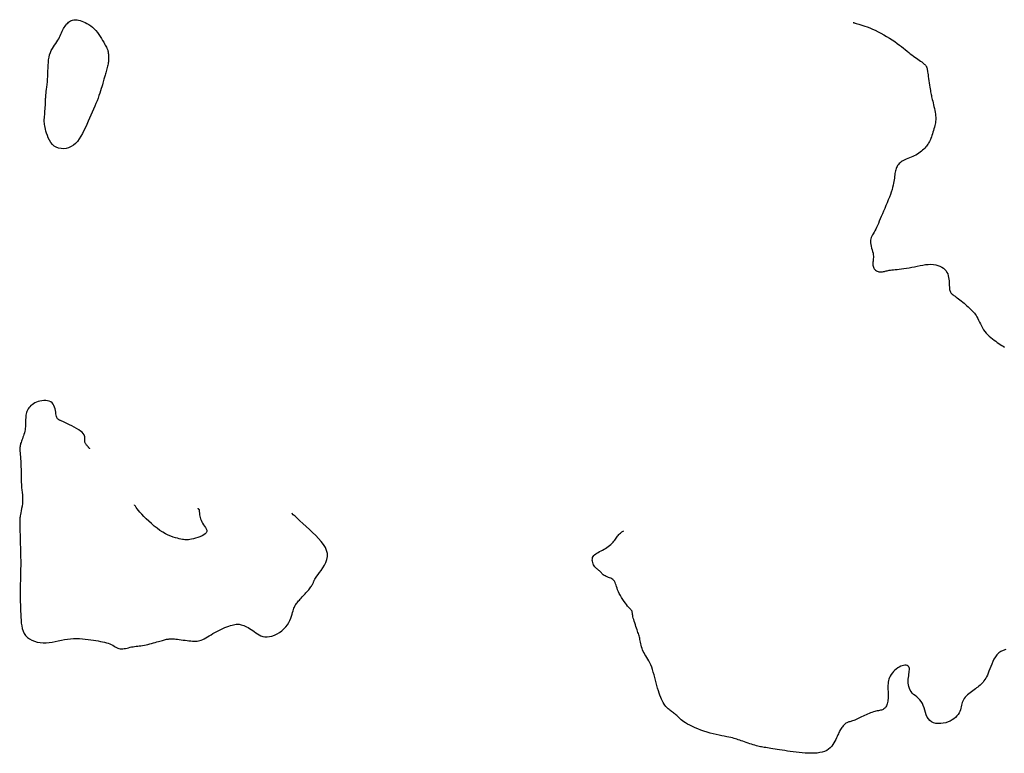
# Model space of a CAD drawing. Header units: millimetres. Extents: x 32690613 to 32693367, y 5343692 to 5344708.
# Tile 185 of 256: x 32692437 to 32692478, y 5344118 to 5344148. Entities that reach past the tile are written whole.
import ezdxf

# ---------------------------------------------------------------- set-up
doc = ezdxf.new("R2010")
doc.units = ezdxf.units.MM
doc.header["$LTSCALE"] = 20
doc.layers.add('02-DGM_HL_494.00', color=122, linetype='Continuous')

msp = doc.modelspace()

# ---------------------------------------------------------------- linework, layer by layer
at = {"layer": '02-DGM_HL_494.00', "elevation": 494, "flags": 128}
msp.add_lwpolyline([(32692438.638, 5344142.749), (32692438.563, 5344142.816), (32692438.498, 5344142.895), (32692438.443, 5344142.984), (32692438.396, 5344143.078), (32692438.357, 5344143.175), (32692438.325, 5344143.27), (32692438.299, 5344143.361), (32692438.278, 5344143.444), (32692438.261, 5344143.516), (32692438.249, 5344143.579), (32692438.24, 5344143.635), (32692438.234, 5344143.687), (32692438.231, 5344143.737), (32692438.231, 5344143.788), (32692438.232, 5344143.842), (32692438.236, 5344143.901), (32692438.241, 5344143.967), (32692438.247, 5344144.039), (32692438.253, 5344144.115), (32692438.26, 5344144.192), (32692438.266, 5344144.268), (32692438.272, 5344144.342), (32692438.277, 5344144.411), (32692438.281, 5344144.473), (32692438.283, 5344144.526), (32692438.284, 5344144.572), (32692438.285, 5344144.615), (32692438.285, 5344144.655), (32692438.286, 5344144.696), (32692438.288, 5344144.741), (32692438.291, 5344144.791), (32692438.296, 5344144.848), (32692438.304, 5344144.916), (32692438.313, 5344144.994), (32692438.324, 5344145.08), (32692438.336, 5344145.173), (32692438.347, 5344145.273), (32692438.358, 5344145.379), (32692438.367, 5344145.489), (32692438.374, 5344145.602), (32692438.379, 5344145.718), (32692438.382, 5344145.835), (32692438.386, 5344145.952), (32692438.391, 5344146.068), (32692438.398, 5344146.182), (32692438.41, 5344146.292), (32692438.427, 5344146.396), (32692438.45, 5344146.495), (32692438.482, 5344146.586), (32692438.519, 5344146.671), (32692438.562, 5344146.75), (32692438.608, 5344146.824), (32692438.655, 5344146.894), (32692438.702, 5344146.962), (32692438.747, 5344147.027), (32692438.788, 5344147.092), (32692438.825, 5344147.156), (32692438.858, 5344147.219), (32692438.887, 5344147.282), (32692438.914, 5344147.343), (32692438.94, 5344147.403), (32692438.965, 5344147.462), (32692438.992, 5344147.519), (32692439.02, 5344147.573), (32692439.05, 5344147.625), (32692439.083, 5344147.674), (32692439.118, 5344147.72), (32692439.155, 5344147.763), (32692439.193, 5344147.801), (32692439.232, 5344147.836), (32692439.273, 5344147.866), (32692439.313, 5344147.89), (32692439.354, 5344147.91), (32692439.396, 5344147.925), (32692439.439, 5344147.935), (32692439.485, 5344147.939), (32692439.533, 5344147.938), (32692439.585, 5344147.932), (32692439.641, 5344147.922), (32692439.702, 5344147.906), (32692439.768, 5344147.885), (32692439.838, 5344147.858), (32692439.911, 5344147.826), (32692439.986, 5344147.788), (32692440.062, 5344147.744), (32692440.138, 5344147.693), (32692440.212, 5344147.635), (32692440.284, 5344147.569), (32692440.352, 5344147.496), (32692440.416, 5344147.417), (32692440.477, 5344147.335), (32692440.533, 5344147.252), (32692440.584, 5344147.17), (32692440.63, 5344147.091), (32692440.672, 5344147.018), (32692440.708, 5344146.952), (32692440.739, 5344146.895), (32692440.765, 5344146.847), (32692440.787, 5344146.806), (32692440.805, 5344146.77), (32692440.82, 5344146.739), (32692440.831, 5344146.709), (32692440.84, 5344146.681), (32692440.848, 5344146.653), (32692440.854, 5344146.623), (32692440.859, 5344146.592), (32692440.863, 5344146.56), (32692440.866, 5344146.527), (32692440.868, 5344146.494), (32692440.87, 5344146.461), (32692440.871, 5344146.428), (32692440.873, 5344146.397), (32692440.874, 5344146.366), (32692440.875, 5344146.336), (32692440.875, 5344146.305), (32692440.874, 5344146.274), (32692440.872, 5344146.241), (32692440.868, 5344146.205), (32692440.863, 5344146.166), (32692440.856, 5344146.123), (32692440.846, 5344146.077), (32692440.834, 5344146.026), (32692440.821, 5344145.973), (32692440.806, 5344145.919), (32692440.791, 5344145.864), (32692440.776, 5344145.81), (32692440.761, 5344145.758), (32692440.747, 5344145.709), (32692440.733, 5344145.663), (32692440.721, 5344145.62), (32692440.709, 5344145.577), (32692440.696, 5344145.535), (32692440.683, 5344145.49), (32692440.669, 5344145.442), (32692440.654, 5344145.389), (32692440.636, 5344145.329), (32692440.617, 5344145.262), (32692440.595, 5344145.187), (32692440.57, 5344145.106), (32692440.543, 5344145.018), (32692440.512, 5344144.924), (32692440.478, 5344144.824), (32692440.441, 5344144.72), (32692440.4, 5344144.611), (32692440.356, 5344144.498), (32692440.308, 5344144.381), (32692440.258, 5344144.262), (32692440.205, 5344144.139), (32692440.15, 5344144.015), (32692440.094, 5344143.89), (32692440.037, 5344143.763), (32692439.98, 5344143.636), (32692439.922, 5344143.508), (32692439.863, 5344143.383), (32692439.802, 5344143.262), (32692439.738, 5344143.147), (32692439.67, 5344143.039), (32692439.597, 5344142.94), (32692439.517, 5344142.853), (32692439.429, 5344142.78), (32692439.334, 5344142.722), (32692439.233, 5344142.679), (32692439.129, 5344142.651), (32692439.023, 5344142.639), (32692438.919, 5344142.643), (32692438.818, 5344142.662), (32692438.724, 5344142.698)], close=True, dxfattribs=at)
for points in [[(32692471.475, 5344147.823), (32692471.477, 5344147.823), (32692471.483, 5344147.821), (32692471.493, 5344147.818), (32692471.51, 5344147.813), (32692471.533, 5344147.807), (32692471.565, 5344147.797), (32692471.606, 5344147.786), (32692471.657, 5344147.771), (32692471.719, 5344147.753), (32692471.791, 5344147.731), (32692471.873, 5344147.705), (32692471.963, 5344147.675), (32692472.06, 5344147.64), (32692472.164, 5344147.6), (32692472.273, 5344147.555), (32692472.386, 5344147.504), (32692472.502, 5344147.447), (32692472.621, 5344147.385), (32692472.739, 5344147.319), (32692472.857, 5344147.25), (32692472.973, 5344147.18), (32692473.085, 5344147.108), (32692473.192, 5344147.037), (32692473.292, 5344146.966), (32692473.385, 5344146.898), (32692473.47, 5344146.833), (32692473.55, 5344146.769), (32692473.625, 5344146.708), (32692473.696, 5344146.65), (32692473.764, 5344146.594), (32692473.83, 5344146.54), (32692473.894, 5344146.49), (32692473.959, 5344146.441), (32692474.022, 5344146.395), (32692474.084, 5344146.352), (32692474.143, 5344146.312), (32692474.199, 5344146.273), (32692474.251, 5344146.238), (32692474.299, 5344146.204), (32692474.34, 5344146.173), (32692474.376, 5344146.145), (32692474.406, 5344146.118), (32692474.431, 5344146.094), (32692474.451, 5344146.071), (32692474.467, 5344146.05), (32692474.48, 5344146.03), (32692474.491, 5344146.012), (32692474.499, 5344145.994), (32692474.506, 5344145.977), (32692474.512, 5344145.96), (32692474.517, 5344145.939), (32692474.522, 5344145.915), (32692474.528, 5344145.885), (32692474.533, 5344145.848), (32692474.54, 5344145.802), (32692474.548, 5344145.746), (32692474.557, 5344145.678), (32692474.568, 5344145.601), (32692474.58, 5344145.517), (32692474.593, 5344145.43), (32692474.605, 5344145.341), (32692474.618, 5344145.254), (32692474.631, 5344145.172), (32692474.643, 5344145.096), (32692474.654, 5344145.03), (32692474.664, 5344144.972), (32692474.674, 5344144.919), (32692474.684, 5344144.869), (32692474.695, 5344144.821), (32692474.706, 5344144.771), (32692474.719, 5344144.718), (32692474.733, 5344144.66), (32692474.749, 5344144.594), (32692474.766, 5344144.523), (32692474.783, 5344144.447), (32692474.801, 5344144.368), (32692474.818, 5344144.289), (32692474.834, 5344144.21), (32692474.847, 5344144.134), (32692474.859, 5344144.062), (32692474.867, 5344143.995), (32692474.872, 5344143.934), (32692474.874, 5344143.875), (32692474.873, 5344143.818), (32692474.869, 5344143.763), (32692474.862, 5344143.707), (32692474.851, 5344143.648), (32692474.838, 5344143.587), (32692474.822, 5344143.522), (32692474.803, 5344143.454), (32692474.783, 5344143.385), (32692474.761, 5344143.315), (32692474.739, 5344143.246), (32692474.716, 5344143.18), (32692474.694, 5344143.119), (32692474.673, 5344143.062), (32692474.653, 5344143.012), (32692474.633, 5344142.968), (32692474.614, 5344142.928), (32692474.594, 5344142.891), (32692474.573, 5344142.856), (32692474.55, 5344142.822), (32692474.524, 5344142.786), (32692474.495, 5344142.749), (32692474.462, 5344142.709), (32692474.424, 5344142.666), (32692474.383, 5344142.622), (32692474.337, 5344142.577), (32692474.288, 5344142.533), (32692474.236, 5344142.489), (32692474.18, 5344142.448), (32692474.12, 5344142.409), (32692474.058, 5344142.374), (32692473.993, 5344142.342), (32692473.927, 5344142.313), (32692473.86, 5344142.285), (32692473.793, 5344142.259), (32692473.729, 5344142.233), (32692473.666, 5344142.207), (32692473.607, 5344142.181), (32692473.552, 5344142.153), (32692473.501, 5344142.123), (32692473.454, 5344142.092), (32692473.411, 5344142.059), (32692473.373, 5344142.025), (32692473.339, 5344141.988), (32692473.309, 5344141.95), (32692473.284, 5344141.909), (32692473.262, 5344141.867), (32692473.245, 5344141.822), (32692473.23, 5344141.774), (32692473.218, 5344141.724), (32692473.208, 5344141.672), (32692473.199, 5344141.616), (32692473.191, 5344141.558), (32692473.183, 5344141.497), (32692473.175, 5344141.432), (32692473.165, 5344141.364), (32692473.154, 5344141.292), (32692473.141, 5344141.216), (32692473.124, 5344141.135), (32692473.103, 5344141.048), (32692473.077, 5344140.956), (32692473.047, 5344140.858), (32692473.01, 5344140.753), (32692472.969, 5344140.644), (32692472.924, 5344140.531), (32692472.876, 5344140.415), (32692472.827, 5344140.299), (32692472.778, 5344140.183), (32692472.729, 5344140.07), (32692472.682, 5344139.959), (32692472.637, 5344139.854), (32692472.595, 5344139.753), (32692472.556, 5344139.658), (32692472.518, 5344139.567), (32692472.481, 5344139.483), (32692472.445, 5344139.404), (32692472.41, 5344139.331), (32692472.375, 5344139.264), (32692472.34, 5344139.203), (32692472.306, 5344139.146), (32692472.274, 5344139.093), (32692472.246, 5344139.042), (32692472.221, 5344138.992), (32692472.203, 5344138.94), (32692472.191, 5344138.886), (32692472.187, 5344138.828), (32692472.191, 5344138.765), (32692472.203, 5344138.698), (32692472.219, 5344138.628), (32692472.239, 5344138.557), (32692472.26, 5344138.485), (32692472.279, 5344138.415), (32692472.296, 5344138.347), (32692472.308, 5344138.282), (32692472.313, 5344138.223), (32692472.313, 5344138.167), (32692472.309, 5344138.115), (32692472.303, 5344138.067), (32692472.296, 5344138.021), (32692472.289, 5344137.977), (32692472.285, 5344137.934), (32692472.284, 5344137.892), (32692472.288, 5344137.851), (32692472.297, 5344137.81), (32692472.311, 5344137.771), (32692472.329, 5344137.734), (32692472.35, 5344137.7), (32692472.375, 5344137.669), (32692472.403, 5344137.642), (32692472.434, 5344137.62), (32692472.467, 5344137.603), (32692472.502, 5344137.591), (32692472.539, 5344137.583), (32692472.576, 5344137.579), (32692472.614, 5344137.578), (32692472.652, 5344137.58), (32692472.69, 5344137.584), (32692472.727, 5344137.59), (32692472.763, 5344137.597), (32692472.798, 5344137.605), (32692472.835, 5344137.614), (32692472.873, 5344137.623), (32692472.915, 5344137.633), (32692472.961, 5344137.642), (32692473.013, 5344137.651), (32692473.072, 5344137.659), (32692473.138, 5344137.666), (32692473.211, 5344137.673), (32692473.292, 5344137.68), (32692473.378, 5344137.688), (32692473.47, 5344137.698), (32692473.568, 5344137.71), (32692473.671, 5344137.724), (32692473.777, 5344137.742), (32692473.888, 5344137.764), (32692474.001, 5344137.788), (32692474.115, 5344137.813), (32692474.231, 5344137.836), (32692474.345, 5344137.857), (32692474.458, 5344137.874), (32692474.569, 5344137.885), (32692474.675, 5344137.888), (32692474.777, 5344137.883), (32692474.873, 5344137.868), (32692474.963, 5344137.845), (32692475.046, 5344137.814), (32692475.122, 5344137.776), (32692475.189, 5344137.731), (32692475.248, 5344137.679), (32692475.297, 5344137.621), (32692475.336, 5344137.557), (32692475.367, 5344137.49), (32692475.389, 5344137.419), (32692475.405, 5344137.347), (32692475.416, 5344137.275), (32692475.423, 5344137.204), (32692475.427, 5344137.135), (32692475.43, 5344137.07), (32692475.432, 5344137.01), (32692475.435, 5344136.955), (32692475.439, 5344136.905), (32692475.445, 5344136.859), (32692475.453, 5344136.817), (32692475.465, 5344136.778), (32692475.48, 5344136.743), (32692475.499, 5344136.711), (32692475.524, 5344136.682), (32692475.553, 5344136.655), (32692475.587, 5344136.628), (32692475.625, 5344136.602), (32692475.667, 5344136.574), (32692475.713, 5344136.544), (32692475.762, 5344136.511), (32692475.815, 5344136.474), (32692475.869, 5344136.432), (32692475.926, 5344136.386), (32692475.984, 5344136.337), (32692476.043, 5344136.286), (32692476.1, 5344136.235), (32692476.156, 5344136.184), (32692476.21, 5344136.135), (32692476.26, 5344136.088), (32692476.307, 5344136.044), (32692476.35, 5344136.003), (32692476.391, 5344135.963), (32692476.429, 5344135.922), (32692476.464, 5344135.88), (32692476.499, 5344135.833), (32692476.533, 5344135.782), (32692476.567, 5344135.725), (32692476.6, 5344135.66), (32692476.635, 5344135.589), (32692476.671, 5344135.513), (32692476.71, 5344135.435), (32692476.75, 5344135.355), (32692476.794, 5344135.275), (32692476.842, 5344135.198), (32692476.894, 5344135.124), (32692476.95, 5344135.055), (32692477.011, 5344134.99), (32692477.074, 5344134.93), (32692477.14, 5344134.874), (32692477.206, 5344134.821), (32692477.274, 5344134.772), (32692477.34, 5344134.724), (32692477.406, 5344134.679), (32692477.469, 5344134.636), (32692477.529, 5344134.594), (32692477.587, 5344134.554), (32692477.642, 5344134.518), (32692477.695, 5344134.483)], [(32692440.105, 5344130.304), (32692440.105, 5344130.305), (32692440.104, 5344130.306), (32692440.103, 5344130.307), (32692440.1, 5344130.31), (32692440.097, 5344130.313), (32692440.093, 5344130.317), (32692440.088, 5344130.323), (32692440.082, 5344130.33), (32692440.074, 5344130.339), (32692440.065, 5344130.349), (32692440.055, 5344130.361), (32692440.043, 5344130.374), (32692440.031, 5344130.388), (32692440.017, 5344130.404), (32692440.003, 5344130.421), (32692439.987, 5344130.44), (32692439.971, 5344130.46), (32692439.955, 5344130.481), (32692439.94, 5344130.504), (32692439.925, 5344130.528), (32692439.913, 5344130.554), (32692439.903, 5344130.582), (32692439.896, 5344130.612), (32692439.893, 5344130.645), (32692439.894, 5344130.679), (32692439.896, 5344130.716), (32692439.897, 5344130.755), (32692439.895, 5344130.797), (32692439.885, 5344130.841), (32692439.866, 5344130.886), (32692439.834, 5344130.935), (32692439.787, 5344130.985), (32692439.723, 5344131.037), (32692439.645, 5344131.091), (32692439.557, 5344131.144), (32692439.463, 5344131.196), (32692439.367, 5344131.246), (32692439.273, 5344131.292), (32692439.186, 5344131.334), (32692439.109, 5344131.37), (32692439.045, 5344131.399), (32692438.994, 5344131.422), (32692438.954, 5344131.44), (32692438.922, 5344131.455), (32692438.898, 5344131.466), (32692438.878, 5344131.475), (32692438.861, 5344131.483), (32692438.845, 5344131.491), (32692438.828, 5344131.5), (32692438.812, 5344131.511), (32692438.795, 5344131.526), (32692438.778, 5344131.544), (32692438.762, 5344131.568), (32692438.747, 5344131.599), (32692438.733, 5344131.638), (32692438.72, 5344131.686), (32692438.71, 5344131.743), (32692438.699, 5344131.808), (32692438.687, 5344131.877), (32692438.673, 5344131.948), (32692438.653, 5344132.019), (32692438.627, 5344132.085), (32692438.594, 5344132.145), (32692438.55, 5344132.196), (32692438.496, 5344132.235), (32692438.433, 5344132.263), (32692438.363, 5344132.28), (32692438.288, 5344132.288), (32692438.209, 5344132.288), (32692438.13, 5344132.28), (32692438.052, 5344132.265), (32692437.977, 5344132.245), (32692437.906, 5344132.22), (32692437.841, 5344132.19), (32692437.782, 5344132.156), (32692437.728, 5344132.119), (32692437.679, 5344132.079), (32692437.635, 5344132.036), (32692437.598, 5344131.99), (32692437.565, 5344131.943), (32692437.539, 5344131.894), (32692437.517, 5344131.844), (32692437.5, 5344131.793), (32692437.487, 5344131.74), (32692437.477, 5344131.686), (32692437.47, 5344131.63), (32692437.466, 5344131.574), (32692437.463, 5344131.516), (32692437.461, 5344131.457), (32692437.46, 5344131.398), (32692437.459, 5344131.337), (32692437.457, 5344131.276), (32692437.453, 5344131.214), (32692437.448, 5344131.152), (32692437.44, 5344131.089), (32692437.428, 5344131.026), (32692437.414, 5344130.963), (32692437.396, 5344130.901), (32692437.375, 5344130.839), (32692437.354, 5344130.779), (32692437.332, 5344130.721), (32692437.311, 5344130.667), (32692437.291, 5344130.615), (32692437.274, 5344130.568), (32692437.259, 5344130.524), (32692437.248, 5344130.484), (32692437.239, 5344130.445), (32692437.233, 5344130.405), (32692437.229, 5344130.363), (32692437.228, 5344130.318), (32692437.228, 5344130.267), (32692437.231, 5344130.208), (32692437.235, 5344130.142), (32692437.241, 5344130.066), (32692437.247, 5344129.983), (32692437.254, 5344129.891), (32692437.261, 5344129.792), (32692437.267, 5344129.686), (32692437.272, 5344129.573), (32692437.276, 5344129.454), (32692437.279, 5344129.328), (32692437.28, 5344129.2), (32692437.282, 5344129.071), (32692437.284, 5344128.944), (32692437.288, 5344128.823), (32692437.294, 5344128.71), (32692437.304, 5344128.608), (32692437.318, 5344128.52)], [(32692437.318, 5344128.52), (32692437.335, 5344128.406), (32692437.341, 5344128.29), (32692437.339, 5344128.173), (32692437.33, 5344128.059), (32692437.316, 5344127.949), (32692437.299, 5344127.847), (32692437.282, 5344127.755), (32692437.265, 5344127.676), (32692437.252, 5344127.61), (32692437.241, 5344127.556), (32692437.233, 5344127.51), (32692437.227, 5344127.469), (32692437.223, 5344127.429), (32692437.221, 5344127.387), (32692437.22, 5344127.339), (32692437.22, 5344127.282), (32692437.222, 5344127.214), (32692437.224, 5344127.136), (32692437.226, 5344127.052), (32692437.229, 5344126.966), (32692437.232, 5344126.879), (32692437.235, 5344126.795), (32692437.237, 5344126.718), (32692437.239, 5344126.65), (32692437.241, 5344126.594), (32692437.242, 5344126.548), (32692437.243, 5344126.507), (32692437.243, 5344126.47), (32692437.244, 5344126.433), (32692437.245, 5344126.392), (32692437.246, 5344126.345), (32692437.247, 5344126.288), (32692437.25, 5344126.22), (32692437.252, 5344126.14), (32692437.255, 5344126.05), (32692437.257, 5344125.951), (32692437.26, 5344125.846), (32692437.261, 5344125.734), (32692437.262, 5344125.619), (32692437.262, 5344125.5), (32692437.26, 5344125.38), (32692437.257, 5344125.259), (32692437.254, 5344125.136), (32692437.25, 5344125.013), (32692437.247, 5344124.889), (32692437.243, 5344124.764), (32692437.241, 5344124.639), (32692437.239, 5344124.514), (32692437.239, 5344124.389), (32692437.24, 5344124.264), (32692437.243, 5344124.139), (32692437.246, 5344124.014), (32692437.249, 5344123.889), (32692437.254, 5344123.764), (32692437.258, 5344123.639), (32692437.263, 5344123.514), (32692437.269, 5344123.389), (32692437.276, 5344123.266), (32692437.287, 5344123.146), (32692437.303, 5344123.029), (32692437.327, 5344122.918), (32692437.361, 5344122.814), (32692437.406, 5344122.719), (32692437.465, 5344122.632), (32692437.538, 5344122.557), (32692437.624, 5344122.493), (32692437.721, 5344122.439), (32692437.828, 5344122.396), (32692437.943, 5344122.364), (32692438.062, 5344122.343), (32692438.185, 5344122.332), (32692438.31, 5344122.332), (32692438.435, 5344122.342), (32692438.559, 5344122.359), (32692438.684, 5344122.383), (32692438.808, 5344122.41), (32692438.932, 5344122.438), (32692439.056, 5344122.464), (32692439.18, 5344122.487), (32692439.304, 5344122.504), (32692439.429, 5344122.513), (32692439.553, 5344122.515), (32692439.676, 5344122.511), (32692439.798, 5344122.503), (32692439.917, 5344122.49), (32692440.033, 5344122.475), (32692440.145, 5344122.458), (32692440.252, 5344122.441), (32692440.354, 5344122.425), (32692440.451, 5344122.409), (32692440.543, 5344122.392), (32692440.63, 5344122.375), (32692440.711, 5344122.357), (32692440.788, 5344122.337), (32692440.859, 5344122.315), (32692440.925, 5344122.289), (32692440.986, 5344122.261), (32692441.043, 5344122.231), (32692441.097, 5344122.201), (32692441.149, 5344122.171), (32692441.199, 5344122.144), (32692441.248, 5344122.12), (32692441.298, 5344122.101), (32692441.35, 5344122.089), (32692441.403, 5344122.085), (32692441.459, 5344122.087), (32692441.516, 5344122.094), (32692441.575, 5344122.105), (32692441.635, 5344122.119), (32692441.696, 5344122.134), (32692441.758, 5344122.149), (32692441.82, 5344122.163), (32692441.882, 5344122.175), (32692441.944, 5344122.185), (32692442.007, 5344122.193), (32692442.072, 5344122.201), (32692442.137, 5344122.209), (32692442.204, 5344122.217), (32692442.273, 5344122.227), (32692442.345, 5344122.239), (32692442.418, 5344122.254), (32692442.493, 5344122.271), (32692442.569, 5344122.289), (32692442.644, 5344122.308), (32692442.718, 5344122.328), (32692442.79, 5344122.349), (32692442.858, 5344122.368), (32692442.923, 5344122.387), (32692442.982, 5344122.404), (32692443.037, 5344122.42), (32692443.087, 5344122.434), (32692443.134, 5344122.447), (32692443.178, 5344122.459), (32692443.219, 5344122.469), (32692443.257, 5344122.478), (32692443.294, 5344122.485), (32692443.33, 5344122.491), (32692443.366, 5344122.495), (32692443.402, 5344122.498), (32692443.441, 5344122.5), (32692443.484, 5344122.499), (32692443.53, 5344122.497), (32692443.583, 5344122.493), (32692443.642, 5344122.487), (32692443.708, 5344122.479), (32692443.781, 5344122.47), (32692443.858, 5344122.46), (32692443.938, 5344122.449), (32692444.019, 5344122.438), (32692444.1, 5344122.428), (32692444.179, 5344122.419), (32692444.253, 5344122.411), (32692444.323, 5344122.406), (32692444.388, 5344122.403), (32692444.45, 5344122.403), (32692444.509, 5344122.408), (32692444.567, 5344122.416), (32692444.624, 5344122.429), (32692444.683, 5344122.448), (32692444.743, 5344122.472), (32692444.806, 5344122.502), (32692444.872, 5344122.538), (32692444.94, 5344122.578), (32692445.011, 5344122.621), (32692445.085, 5344122.666), (32692445.162, 5344122.712), (32692445.241, 5344122.758), (32692445.322, 5344122.803), (32692445.406, 5344122.846), (32692445.491, 5344122.886), (32692445.576, 5344122.924), (32692445.659, 5344122.958), (32692445.74, 5344122.989), (32692445.817, 5344123.017), (32692445.889, 5344123.041), (32692445.954, 5344123.061), (32692446.013, 5344123.077), (32692446.065, 5344123.089), (32692446.112, 5344123.097), (32692446.156, 5344123.101), (32692446.198, 5344123.1), (32692446.24, 5344123.096), (32692446.283, 5344123.088), (32692446.329, 5344123.076), (32692446.378, 5344123.06), (32692446.431, 5344123.041), (32692446.487, 5344123.018), (32692446.546, 5344122.991), (32692446.607, 5344122.96), (32692446.669, 5344122.925), (32692446.733, 5344122.887), (32692446.797, 5344122.844), (32692446.861, 5344122.798), (32692446.927, 5344122.751), (32692446.994, 5344122.705), (32692447.064, 5344122.662), (32692447.138, 5344122.625), (32692447.217, 5344122.597), (32692447.301, 5344122.579), (32692447.391, 5344122.575), (32692447.488, 5344122.587), (32692447.589, 5344122.613), (32692447.693, 5344122.651), (32692447.797, 5344122.702), (32692447.898, 5344122.762), (32692447.993, 5344122.831), (32692448.081, 5344122.907), (32692448.159, 5344122.989), (32692448.224, 5344123.075), (32692448.279, 5344123.163), (32692448.324, 5344123.253), (32692448.36, 5344123.341), (32692448.39, 5344123.427), (32692448.415, 5344123.508), (32692448.436, 5344123.583), (32692448.455, 5344123.651), (32692448.474, 5344123.71), (32692448.491, 5344123.761), (32692448.51, 5344123.805), (32692448.528, 5344123.844), (32692448.549, 5344123.88), (32692448.57, 5344123.914), (32692448.594, 5344123.946), (32692448.62, 5344123.98), (32692448.65, 5344124.016), (32692448.682, 5344124.053), (32692448.716, 5344124.092), (32692448.752, 5344124.133), (32692448.79, 5344124.174), (32692448.829, 5344124.217), (32692448.868, 5344124.259), (32692448.908, 5344124.303), (32692448.948, 5344124.346), (32692448.987, 5344124.389), (32692449.026, 5344124.431), (32692449.063, 5344124.473), (32692449.099, 5344124.515), (32692449.132, 5344124.555), (32692449.163, 5344124.593), (32692449.19, 5344124.631), (32692449.214, 5344124.666), (32692449.235, 5344124.7), (32692449.252, 5344124.732), (32692449.268, 5344124.762), (32692449.281, 5344124.79), (32692449.292, 5344124.817), (32692449.302, 5344124.841), (32692449.31, 5344124.863), (32692449.318, 5344124.884), (32692449.327, 5344124.904), (32692449.338, 5344124.927), (32692449.354, 5344124.953), (32692449.375, 5344124.986), (32692449.403, 5344125.027), (32692449.44, 5344125.079), (32692449.488, 5344125.143), (32692449.546, 5344125.22), (32692449.612, 5344125.311), (32692449.68, 5344125.412), (32692449.744, 5344125.522), (32692449.8, 5344125.638), (32692449.843, 5344125.759), (32692449.866, 5344125.883), (32692449.866, 5344126.008), (32692449.838, 5344126.132), (32692449.785, 5344126.255), (32692449.71, 5344126.378), (32692449.616, 5344126.5), (32692449.508, 5344126.622), (32692449.388, 5344126.744), (32692449.26, 5344126.866), (32692449.127, 5344126.989), (32692448.994, 5344127.113), (32692448.864, 5344127.233), (32692448.742, 5344127.345), (32692448.633, 5344127.447), (32692448.54, 5344127.533), (32692448.468, 5344127.599), (32692448.421, 5344127.642), (32692448.405, 5344127.658)], [(32692444.537, 5344127.864), (32692444.538, 5344127.862), (32692444.542, 5344127.859), (32692444.547, 5344127.854), (32692444.554, 5344127.848), (32692444.561, 5344127.841), (32692444.568, 5344127.834), (32692444.576, 5344127.828), (32692444.582, 5344127.822), (32692444.587, 5344127.817), (32692444.591, 5344127.812), (32692444.595, 5344127.806), (32692444.597, 5344127.798), (32692444.599, 5344127.786), (32692444.601, 5344127.771), (32692444.602, 5344127.749), (32692444.604, 5344127.722), (32692444.606, 5344127.686), (32692444.609, 5344127.644), (32692444.614, 5344127.597), (32692444.622, 5344127.544), (32692444.634, 5344127.488), (32692444.651, 5344127.429), (32692444.674, 5344127.369), (32692444.704, 5344127.308), (32692444.741, 5344127.246), (32692444.782, 5344127.186), (32692444.823, 5344127.127), (32692444.86, 5344127.069), (32692444.888, 5344127.012), (32692444.906, 5344126.958), (32692444.907, 5344126.906), (32692444.889, 5344126.856), (32692444.848, 5344126.81), (32692444.789, 5344126.766), (32692444.715, 5344126.727), (32692444.63, 5344126.691), (32692444.54, 5344126.659), (32692444.449, 5344126.631), (32692444.362, 5344126.608), (32692444.282, 5344126.59), (32692444.213, 5344126.578), (32692444.154, 5344126.569), (32692444.102, 5344126.566), (32692444.054, 5344126.566), (32692444.007, 5344126.57), (32692443.959, 5344126.577), (32692443.907, 5344126.586), (32692443.848, 5344126.599), (32692443.78, 5344126.613), (32692443.704, 5344126.631), (32692443.619, 5344126.653), (32692443.528, 5344126.681), (32692443.43, 5344126.716), (32692443.326, 5344126.76), (32692443.217, 5344126.813), (32692443.103, 5344126.878), (32692442.986, 5344126.954), (32692442.868, 5344127.04), (32692442.75, 5344127.134), (32692442.634, 5344127.232), (32692442.523, 5344127.332), (32692442.418, 5344127.432), (32692442.322, 5344127.529), (32692442.236, 5344127.62), (32692442.162, 5344127.704), (32692442.1, 5344127.778), (32692442.049, 5344127.843), (32692442.008, 5344127.898), (32692441.978, 5344127.943), (32692441.957, 5344127.975), (32692441.945, 5344127.995), (32692441.941, 5344128.002)], [(32692477.75, 5344122.056), (32692477.648, 5344122.02), (32692477.553, 5344121.974), (32692477.467, 5344121.916), (32692477.392, 5344121.843), (32692477.326, 5344121.758), (32692477.269, 5344121.664), (32692477.219, 5344121.564), (32692477.174, 5344121.461), (32692477.134, 5344121.359), (32692477.098, 5344121.259), (32692477.063, 5344121.166), (32692477.029, 5344121.082), (32692476.996, 5344121.006), (32692476.962, 5344120.938), (32692476.929, 5344120.876), (32692476.894, 5344120.82), (32692476.858, 5344120.769), (32692476.821, 5344120.721), (32692476.782, 5344120.677), (32692476.741, 5344120.635), (32692476.698, 5344120.594), (32692476.653, 5344120.555), (32692476.606, 5344120.516), (32692476.557, 5344120.478), (32692476.506, 5344120.44), (32692476.454, 5344120.401), (32692476.4, 5344120.362), (32692476.344, 5344120.322), (32692476.289, 5344120.28), (32692476.234, 5344120.237), (32692476.181, 5344120.193), (32692476.131, 5344120.147), (32692476.086, 5344120.099), (32692476.046, 5344120.049), (32692476.014, 5344119.997), (32692475.988, 5344119.942), (32692475.968, 5344119.886), (32692475.953, 5344119.828), (32692475.939, 5344119.768), (32692475.925, 5344119.707), (32692475.91, 5344119.645), (32692475.891, 5344119.582), (32692475.865, 5344119.518), (32692475.833, 5344119.454), (32692475.792, 5344119.391), (32692475.744, 5344119.33), (32692475.687, 5344119.271), (32692475.623, 5344119.216), (32692475.551, 5344119.166), (32692475.47, 5344119.121), (32692475.382, 5344119.082), (32692475.286, 5344119.051), (32692475.185, 5344119.029), (32692475.081, 5344119.016), (32692474.978, 5344119.014), (32692474.879, 5344119.024), (32692474.785, 5344119.047), (32692474.701, 5344119.084), (32692474.629, 5344119.136), (32692474.571, 5344119.204), (32692474.525, 5344119.284), (32692474.488, 5344119.374), (32692474.457, 5344119.47), (32692474.427, 5344119.569), (32692474.398, 5344119.667), (32692474.364, 5344119.761), (32692474.324, 5344119.847), (32692474.274, 5344119.924), (32692474.217, 5344119.991), (32692474.155, 5344120.053), (32692474.091, 5344120.109), (32692474.027, 5344120.163), (32692473.965, 5344120.216), (32692473.909, 5344120.271), (32692473.86, 5344120.329), (32692473.821, 5344120.393), (32692473.791, 5344120.461), (32692473.769, 5344120.533), (32692473.755, 5344120.607), (32692473.748, 5344120.683), (32692473.745, 5344120.759), (32692473.748, 5344120.835), (32692473.754, 5344120.909), (32692473.763, 5344120.981), (32692473.772, 5344121.05), (32692473.782, 5344121.114), (32692473.789, 5344121.174), (32692473.792, 5344121.229), (32692473.79, 5344121.278), (32692473.782, 5344121.32), (32692473.764, 5344121.354), (32692473.737, 5344121.38), (32692473.702, 5344121.399), (32692473.659, 5344121.409), (32692473.609, 5344121.411), (32692473.555, 5344121.405), (32692473.497, 5344121.391), (32692473.437, 5344121.369), (32692473.376, 5344121.339), (32692473.315, 5344121.302), (32692473.255, 5344121.257), (32692473.198, 5344121.207), (32692473.143, 5344121.153), (32692473.093, 5344121.094), (32692473.048, 5344121.033), (32692473.008, 5344120.97), (32692472.976, 5344120.906), (32692472.951, 5344120.843), (32692472.932, 5344120.78), (32692472.92, 5344120.717), (32692472.913, 5344120.654), (32692472.909, 5344120.591), (32692472.908, 5344120.528), (32692472.91, 5344120.466), (32692472.912, 5344120.404), (32692472.914, 5344120.341), (32692472.916, 5344120.279), (32692472.918, 5344120.218), (32692472.918, 5344120.157), (32692472.917, 5344120.098), (32692472.914, 5344120.04), (32692472.91, 5344119.984), (32692472.903, 5344119.931), (32692472.893, 5344119.879), (32692472.88, 5344119.831), (32692472.865, 5344119.786), (32692472.847, 5344119.744), (32692472.827, 5344119.706), (32692472.803, 5344119.673), (32692472.777, 5344119.643), (32692472.748, 5344119.619), (32692472.716, 5344119.599), (32692472.682, 5344119.584), (32692472.644, 5344119.571), (32692472.604, 5344119.561), (32692472.562, 5344119.552), (32692472.516, 5344119.543), (32692472.469, 5344119.534), (32692472.418, 5344119.522), (32692472.365, 5344119.509), (32692472.31, 5344119.492), (32692472.253, 5344119.474), (32692472.195, 5344119.453), (32692472.135, 5344119.43), (32692472.075, 5344119.405), (32692472.014, 5344119.379), (32692471.952, 5344119.351), (32692471.891, 5344119.322), (32692471.83, 5344119.293), (32692471.77, 5344119.263), (32692471.712, 5344119.234), (32692471.655, 5344119.207), (32692471.601, 5344119.181), (32692471.55, 5344119.159), (32692471.502, 5344119.139), (32692471.457, 5344119.124), (32692471.416, 5344119.111), (32692471.378, 5344119.101), (32692471.342, 5344119.091), (32692471.308, 5344119.082), (32692471.276, 5344119.072), (32692471.244, 5344119.06), (32692471.214, 5344119.045), (32692471.183, 5344119.026), (32692471.153, 5344119.003), (32692471.123, 5344118.978), (32692471.094, 5344118.949), (32692471.066, 5344118.918), (32692471.038, 5344118.885), (32692471.012, 5344118.85), (32692470.986, 5344118.813), (32692470.962, 5344118.775), (32692470.939, 5344118.735), (32692470.917, 5344118.693), (32692470.894, 5344118.648), (32692470.871, 5344118.6), (32692470.846, 5344118.548), (32692470.821, 5344118.491), (32692470.793, 5344118.43), (32692470.763, 5344118.364), (32692470.729, 5344118.295), (32692470.691, 5344118.224), (32692470.647, 5344118.154), (32692470.597, 5344118.086), (32692470.539, 5344118.022), (32692470.472, 5344117.964), (32692470.396, 5344117.915), (32692470.309, 5344117.874), (32692470.213, 5344117.844), (32692470.109, 5344117.821), (32692469.997, 5344117.806), (32692469.881, 5344117.797), (32692469.76, 5344117.794), (32692469.636, 5344117.796), (32692469.511, 5344117.802), (32692469.386, 5344117.811), (32692469.261, 5344117.823), (32692469.137, 5344117.837), (32692469.016, 5344117.852), (32692468.896, 5344117.869), (32692468.781, 5344117.886), (32692468.669, 5344117.904), (32692468.561, 5344117.921), (32692468.459, 5344117.937), (32692468.362, 5344117.952), (32692468.27, 5344117.967), (32692468.183, 5344117.981), (32692468.102, 5344117.994), (32692468.026, 5344118.006), (32692467.955, 5344118.017), (32692467.89, 5344118.028), (32692467.829, 5344118.038), (32692467.773, 5344118.047), (32692467.719, 5344118.056), (32692467.666, 5344118.066), (32692467.613, 5344118.077), (32692467.559, 5344118.09), (32692467.502, 5344118.105), (32692467.441, 5344118.122), (32692467.376, 5344118.141), (32692467.306, 5344118.163), (32692467.234, 5344118.187), (32692467.16, 5344118.212), (32692467.086, 5344118.237), (32692467.014, 5344118.263), (32692466.944, 5344118.287), (32692466.878, 5344118.311), (32692466.817, 5344118.332), (32692466.759, 5344118.353), (32692466.703, 5344118.371), (32692466.646, 5344118.389), (32692466.586, 5344118.407), (32692466.522, 5344118.424), (32692466.451, 5344118.441), (32692466.372, 5344118.458), (32692466.283, 5344118.476), (32692466.184, 5344118.495), (32692466.078, 5344118.516), (32692465.966, 5344118.539), (32692465.848, 5344118.564), (32692465.725, 5344118.593), (32692465.601, 5344118.625), (32692465.474, 5344118.662), (32692465.348, 5344118.703), (32692465.223, 5344118.748), (32692465.101, 5344118.795), (32692464.983, 5344118.845), (32692464.872, 5344118.895), (32692464.769, 5344118.946), (32692464.675, 5344118.996), (32692464.592, 5344119.044), (32692464.521, 5344119.09), (32692464.461, 5344119.133), (32692464.41, 5344119.174), (32692464.366, 5344119.213), (32692464.328, 5344119.249), (32692464.294, 5344119.284), (32692464.262, 5344119.316), (32692464.23, 5344119.347), (32692464.197, 5344119.376), (32692464.162, 5344119.404), (32692464.127, 5344119.431), (32692464.091, 5344119.457), (32692464.055, 5344119.483), (32692464.018, 5344119.509), (32692463.982, 5344119.535), (32692463.946, 5344119.561), (32692463.911, 5344119.588), (32692463.877, 5344119.617), (32692463.843, 5344119.649), (32692463.809, 5344119.684), (32692463.776, 5344119.723), (32692463.742, 5344119.768), (32692463.709, 5344119.818), (32692463.675, 5344119.876), (32692463.642, 5344119.941), (32692463.608, 5344120.013), (32692463.574, 5344120.092), (32692463.54, 5344120.178), (32692463.507, 5344120.27), (32692463.475, 5344120.366), (32692463.443, 5344120.468), (32692463.412, 5344120.574), (32692463.382, 5344120.684), (32692463.353, 5344120.797), (32692463.324, 5344120.91), (32692463.294, 5344121.022), (32692463.264, 5344121.132), (32692463.232, 5344121.239), (32692463.199, 5344121.339), (32692463.162, 5344121.433), (32692463.123, 5344121.518), (32692463.082, 5344121.596), (32692463.041, 5344121.668), (32692462.999, 5344121.735), (32692462.958, 5344121.799), (32692462.919, 5344121.86), (32692462.883, 5344121.921), (32692462.851, 5344121.982), (32692462.824, 5344122.044), (32692462.801, 5344122.107), (32692462.782, 5344122.17), (32692462.766, 5344122.233), (32692462.752, 5344122.295), (32692462.74, 5344122.355), (32692462.728, 5344122.413), (32692462.717, 5344122.467), (32692462.706, 5344122.519), (32692462.694, 5344122.567), (32692462.681, 5344122.615), (32692462.667, 5344122.662), (32692462.651, 5344122.711), (32692462.635, 5344122.761), (32692462.616, 5344122.815), (32692462.596, 5344122.874), (32692462.574, 5344122.939), (32692462.551, 5344123.007), (32692462.527, 5344123.078), (32692462.503, 5344123.15), (32692462.481, 5344123.22), (32692462.461, 5344123.287), (32692462.443, 5344123.349), (32692462.429, 5344123.405), (32692462.418, 5344123.453), (32692462.411, 5344123.493), (32692462.407, 5344123.527), (32692462.404, 5344123.555), (32692462.401, 5344123.579), (32692462.399, 5344123.599), (32692462.395, 5344123.616), (32692462.39, 5344123.632), (32692462.381, 5344123.647), (32692462.37, 5344123.663), (32692462.355, 5344123.681), (32692462.335, 5344123.702), (32692462.311, 5344123.728), (32692462.283, 5344123.759), (32692462.249, 5344123.798), (32692462.21, 5344123.845), (32692462.165, 5344123.902), (32692462.116, 5344123.967), (32692462.064, 5344124.038), (32692462.012, 5344124.114), (32692461.96, 5344124.193), (32692461.912, 5344124.274), (32692461.868, 5344124.354), (32692461.83, 5344124.432), (32692461.799, 5344124.507), (32692461.774, 5344124.578), (32692461.754, 5344124.645), (32692461.735, 5344124.707), (32692461.717, 5344124.764), (32692461.697, 5344124.815), (32692461.674, 5344124.861), (32692461.644, 5344124.9), (32692461.608, 5344124.934), (32692461.566, 5344124.961), (32692461.52, 5344124.985), (32692461.471, 5344125.005), (32692461.421, 5344125.024), (32692461.372, 5344125.042), (32692461.325, 5344125.061), (32692461.282, 5344125.081), (32692461.244, 5344125.103), (32692461.211, 5344125.128), (32692461.181, 5344125.155), (32692461.155, 5344125.182), (32692461.13, 5344125.21), (32692461.106, 5344125.237), (32692461.082, 5344125.264), (32692461.057, 5344125.289), (32692461.03, 5344125.312), (32692461.001, 5344125.334), (32692460.972, 5344125.356), (32692460.943, 5344125.378), (32692460.913, 5344125.403), (32692460.885, 5344125.43), (32692460.857, 5344125.461), (32692460.832, 5344125.497), (32692460.809, 5344125.538), (32692460.789, 5344125.584), (32692460.773, 5344125.633), (32692460.762, 5344125.684), (32692460.758, 5344125.735), (32692460.76, 5344125.786), (32692460.77, 5344125.834), (32692460.789, 5344125.879), (32692460.817, 5344125.919), (32692460.853, 5344125.956), (32692460.897, 5344125.989), (32692460.946, 5344126.02), (32692461, 5344126.051), (32692461.058, 5344126.081), (32692461.118, 5344126.112), (32692461.179, 5344126.144), (32692461.24, 5344126.179), (32692461.3, 5344126.216), (32692461.359, 5344126.255), (32692461.416, 5344126.296), (32692461.47, 5344126.338), (32692461.521, 5344126.38), (32692461.569, 5344126.424), (32692461.611, 5344126.467), (32692461.649, 5344126.51), (32692461.682, 5344126.553), (32692461.712, 5344126.595), (32692461.74, 5344126.635), (32692461.767, 5344126.675), (32692461.793, 5344126.713), (32692461.821, 5344126.749), (32692461.85, 5344126.782), (32692461.881, 5344126.814), (32692461.914, 5344126.842), (32692461.946, 5344126.867), (32692461.976, 5344126.889), (32692462.002, 5344126.906), (32692462.023, 5344126.92), (32692462.037, 5344126.928), (32692462.042, 5344126.931)]]:
    msp.add_lwpolyline(points, dxfattribs=at)

doc.saveas('drawing.dxf')
